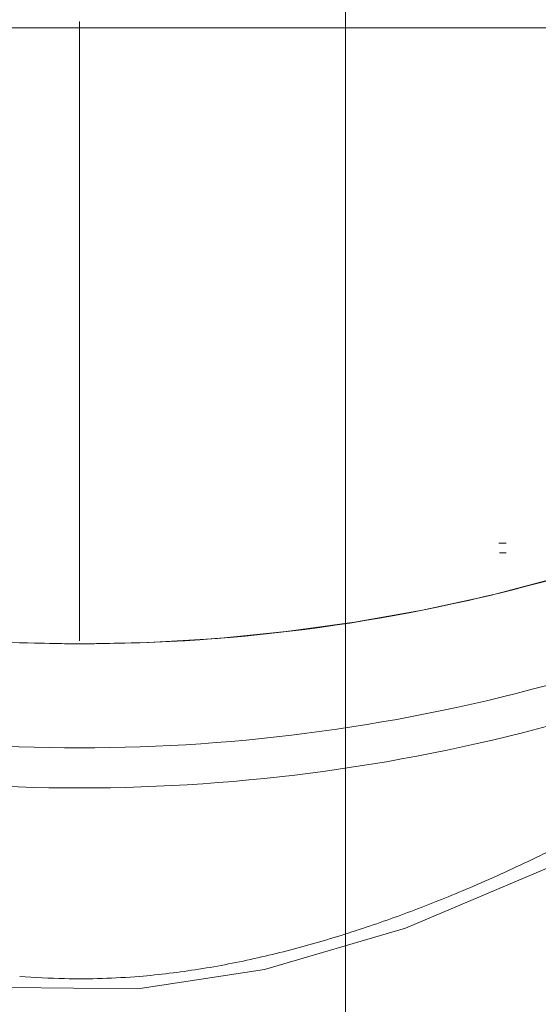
# Model space of a CAD drawing. Header units: metres. Extents: x 2.9 to 42.3, y -72.9 to -49.3.
# Tile 4 of 256: x 5.916 to 6.075, y -70.528 to -70.226. Entities that reach past the tile are written whole.
import ezdxf

# ---------------------------------------------------------------- set-up
doc = ezdxf.new("R2010")
doc.units = ezdxf.units.M
doc.layers.add('G-ANNO-SYMB', color=7, linetype='Continuous', lineweight=9)
doc.layers.add('I-FURN', color=7, linetype='Continuous', lineweight=18)

# ---------------------------------------------------------------- blocks, each defined once
blk = doc.blocks.new('FDE_CJU03_ConjuntoUsoMúltiplo_1mesa4cadeiras - CJU03_ConjuntoUsoMúltiplo_01mesa04cadeiras-V8-2PAV')
at = {"layer": 'I-FURN', "color": 253, "true_color": 0xaaaaaa}
blk.add_line((0.3000000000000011, -0.6000000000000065), (0.3000000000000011, 0.1919428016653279), dxfattribs=at)
at = {"layer": 'I-FURN', "color": 253, "true_color": 0xaaaaaa, "flags": 128}
for points in [[(0.5501514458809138, -0.4605023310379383), (0.5685995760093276, -0.4206157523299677), (0.5861136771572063, -0.3688533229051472), (0.594469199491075, -0.3225113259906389), (0.5947882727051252, -0.2829750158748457), (0.5888695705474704, -0.2441262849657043), (0.5761925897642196, -0.2007866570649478), (0.555858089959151, -0.1526736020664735), (0.5520269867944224, -0.1449280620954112), (0.5501821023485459, -0.1412225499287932)], [(0.4688095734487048, -0.1543340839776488), (0.4741386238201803, -0.1748282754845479), (0.4786629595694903, -0.1955293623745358), (0.4823747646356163, -0.2164034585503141), (0.4852676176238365, -0.2374163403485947), (0.4873365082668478, -0.2585335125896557), (0.48857785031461, -0.2797202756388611), (0.4889894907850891, -0.3009417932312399), (0.4885707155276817, -0.3221631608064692), (0.4873222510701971, -0.3433494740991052), (0.4852462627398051, -0.3644658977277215), (0.4823463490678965, -0.385477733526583), (0.4786275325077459, -0.4063504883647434), (0.4740962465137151, -0.4270499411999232), (0.4688095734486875, -0.4473670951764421)], [(0.4580852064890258, -0.1721708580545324), (0.4580852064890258, -0.1717626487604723), (0.4580852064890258, -0.1713868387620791), (0.4580852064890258, -0.1710440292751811), (0.4580852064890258, -0.1707347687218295), (0.4580852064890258, -0.1704595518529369), (0.4580852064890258, -0.1702188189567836), (0.4580852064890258, -0.1700129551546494), (0.4580852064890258, -0.169897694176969)], [(0.4610852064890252, -0.169897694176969), (0.4610852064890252, -0.1700806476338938), (0.4610852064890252, -0.1702986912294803), (0.4610852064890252, -0.1705514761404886), (0.4610852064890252, -0.170838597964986), (0.4610852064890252, -0.171159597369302), (0.4610852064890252, -0.1715139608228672), (0.4610852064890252, -0.171901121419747)]]:
    blk.add_lwpolyline(points, dxfattribs=at)
at = {"layer": 'I-FURN', "color": 253, "true_color": 0xaaaaaa}
for centre, major_axis, ratio, start_param, end_param in [((-0.001798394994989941, -0.3008505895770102), (0, 0.5343997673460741), 0.9781476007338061, 4.432560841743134, 4.99221711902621), ((0.00271328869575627, -0.3008505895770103), (0, 0.5423486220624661), 0.9781476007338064, 4.432560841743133, 4.99221711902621), ((-0.02978330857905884, -0.3008505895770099), (0, 0.5303726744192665), 0.9781476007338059, 4.432560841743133, 4.992217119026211)]:
    blk.add_ellipse(centre, major_axis=major_axis, ratio=ratio, start_param=start_param, end_param=end_param, dxfattribs=at)
for points, knots in [([(0.5618188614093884, -0.176421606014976), (0.5604417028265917, -0.1732854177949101), (0.5574957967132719, -0.1667653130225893), (0.5535802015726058, -0.1586119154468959), (0.5506948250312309, -0.1528220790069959), (0.5487244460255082, -0.1489420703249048), (0.547081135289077, -0.1457361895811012), (0.5462398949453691, -0.1440842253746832), (0.545827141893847, -0.1432651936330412)], [-0.1111111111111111, -0.1111111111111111, -0.1111111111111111, -0.1111111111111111, -0.08333333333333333, -0.05555555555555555, -0.04166666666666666, -0.02777777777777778, -0.01388888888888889, 0, 0, 0, 0]), ([(0.5909981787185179, -0.3192466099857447), (0.5913726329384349, -0.3146546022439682), (0.5920087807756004, -0.3023760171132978), (0.5916255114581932, -0.2900999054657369), (0.5910031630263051, -0.2824567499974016)], [-0.5555555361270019, -0.5555555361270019, -0.5555555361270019, -0.5555555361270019, -0.5138888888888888, -0.4444444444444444, -0.4444444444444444, -0.4444444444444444, -0.4444444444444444]), ([(0.4880338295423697, -0.3008505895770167), (0.4857940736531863, -0.3008505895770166), (0.4817712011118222, -0.3008505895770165), (0.4759595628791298, -0.3008505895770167), (0.4706044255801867, -0.3008505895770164), (0.46613426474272, -0.3008505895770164), (0.4625640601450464, -0.3008505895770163), (0.4598634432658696, -0.3008505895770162), (0.4572457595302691, -0.3008505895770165), (0.4539655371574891, -0.3008505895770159), (0.4501158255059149, -0.3008505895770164), (0.4456664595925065, -0.300850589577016), (0.4396182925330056, -0.3008505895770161), (0.4312152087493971, -0.3008505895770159), (0.4177629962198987, -0.3008505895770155), (0.398936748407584, -0.3008505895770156), (0.3804628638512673, -0.3008505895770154), (0.3650115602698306, -0.300850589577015), (0.3533382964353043, -0.3008505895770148), (0.3437584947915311, -0.3008505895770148), (0.3362889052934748, -0.3008505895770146), (0.3308673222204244, -0.3008505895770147), (0.325445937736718, -0.3008505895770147), (0.3179771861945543, -0.3008505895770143), (0.3088476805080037, -0.3008505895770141), (0.3015300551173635, -0.3008505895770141), (0.2981058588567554, -0.3008505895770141)], [0.05711959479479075, 0.05711959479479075, 0.05711959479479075, 0.05711959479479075, 0.08333333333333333, 0.1041666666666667, 0.125, 0.1458333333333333, 0.15625, 0.1666666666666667, 0.1770833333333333, 0.1875, 0.2083333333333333, 0.2291666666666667, 0.25, 0.2916666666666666, 0.3333333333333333, 0.375, 0.4166666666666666, 0.4375, 0.4583333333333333, 0.4791666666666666, 0.4895833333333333, 0.5, 0.5104166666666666, 0.5208333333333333, 0.5416666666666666, 0.5600637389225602, 0.5600637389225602, 0.5600637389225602, 0.5600637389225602])]:
    blk.add_open_spline(points, degree=3, knots=knots, dxfattribs=at)
for points in [[(0.5752210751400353, -0.2107087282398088), (0.5742389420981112, -0.2078316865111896), (0.5722371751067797, -0.2021890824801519), (0.5691329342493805, -0.1939896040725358), (0.565758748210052, -0.1855824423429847), (0.563196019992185, -0.179557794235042), (0.5618188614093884, -0.176421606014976)], [(0.5853201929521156, -0.2461039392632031), (0.584641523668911, -0.2431025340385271), (0.58319101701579, -0.2371093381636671), (0.5807641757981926, -0.2282031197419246), (0.5781299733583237, -0.219451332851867), (0.5762032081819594, -0.213585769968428), (0.5752210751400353, -0.2107087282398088)], [(0.5910031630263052, -0.2824567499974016), (0.5905052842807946, -0.2763422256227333), (0.5890195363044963, -0.2641508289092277), (0.5866775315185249, -0.2521067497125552), (0.5853201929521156, -0.2461039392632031)]]:
    blk.add_open_spline(points, degree=3, dxfattribs=at)
blk = doc.blocks.new('4 GRE - ESCOLA DE CINEMA E AUDIOVISUAL CINE REX R07_rvt-1-2PAV')
at = {"layer": 'I-FURN', "color": 253, "lineweight": 18, "true_color": 0xaaaaaa, "rotation": 270.0000000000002}
blk.add_blockref('FDE_CJU03_ConjuntoUsoMúltiplo_1mesa4cadeiras - CJU03_ConjuntoUsoMúltiplo_01mesa04cadeiras-V8-2PAV', (6.234994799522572, -69.92822230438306), dxfattribs=at)

msp = doc.modelspace()

# ---------------------------------------------------------------- linework, layer by layer
at = {"layer": 'G-ANNO-SYMB'}
msp.add_line((6.015771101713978, -50.45606500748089), (6.01577110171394, -72.71601354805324), dxfattribs=at)

# ---------------------------------------------------------------- block references
at = {"lineweight": 5}
msp.add_blockref('4 GRE - ESCOLA DE CINEMA E AUDIOVISUAL CINE REX R07_rvt-1-2PAV', (0, 0), dxfattribs=at)

doc.saveas('drawing.dxf')
